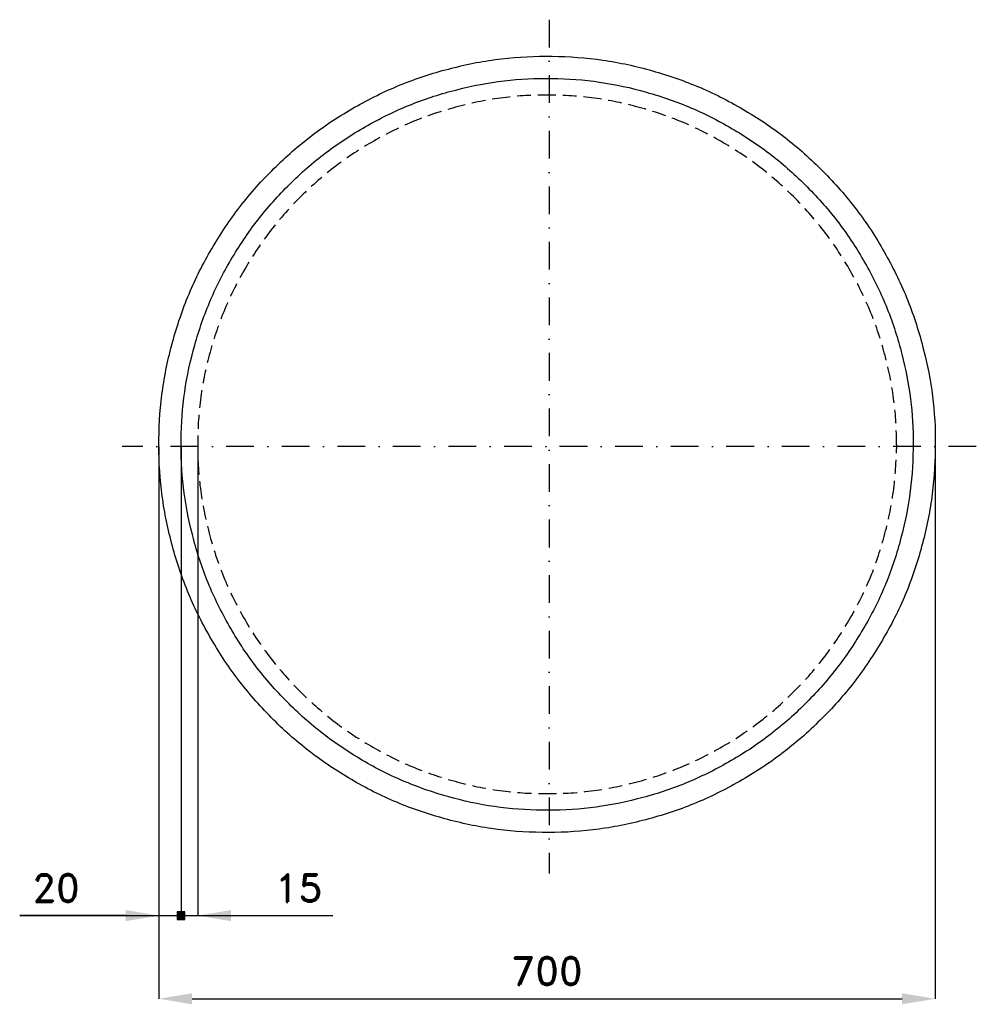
# Model space of a CAD drawing. Header units: millimetres. Extents: x -126 to 737, y -155 to 733.
import ezdxf

# ---------------------------------------------------------------- set-up
doc = ezdxf.new("R2010")
doc.units = ezdxf.units.MM
doc.header["$LTSCALE"] = 5
doc.linetypes.add('ČERCHOVANÁX2', pattern=[2, 1, -0.5, 0, -0.5])
doc.linetypes.add('ČÁRKOVANÁX2', pattern=[1.5, 1, -0.5])
doc.layers.add('Kóty', color=2, linetype='Continuous')
doc.layers.add('Značka', color=7, linetype='Continuous')
doc.styles.get("Standard").update_dxf_attribs({"font": 'romand.shx', "height": 25})
doc.dimstyles.get("Standard").update_dxf_attribs({"dimtxt": 25, "dimasz": 30, "dimexe": 0.18, "dimexo": 0.0625, "dimgap": 12.5, "dimtad": 1, "dimdec": 0, "dimzin": 0, "dimdsep": 46, "dimtxsty": 'Standard', "dimcen": 0.09, "dimadec": 0, "dimazin": 0, "dimtfac": 1, "dimtdec": 0, "dimtofl": 0, "dimtmove": 0, "dimatfit": 3, "dimfxl": 1, "dimtolj": 1, "dimtzin": 0, "dimarcsym": 0})

# ---------------------------------------------------------------- blocks, each defined once
blk = doc.blocks.new('*D0')
at = {"layer": 'Defpoints', "color": 0, "transparency": 16777216}
for p in [(-0.04, 347.95), (700, 348.85), (700, -150.04)]:
    blk.add_point(p, dxfattribs=at)
at = {"layer": 'Kóty', "color": 0, "lineweight": -2, "transparency": 16777216}
for p, q in [((-0.04, 347.88), (-0.04, -150.22)), ((700, 348.79), (700, -150.22)), ((29.96, -150.04), (670, -150.04))]:
    blk.add_line(p, q, dxfattribs=at)
at = {"layer": 'Kóty', "color": 0, "transparency": 16777216}
for points in [[(29.96, -145.04), (29.96, -155.04), (-0.04, -150.04)], [(670, -145.04), (670, -155.04), (700, -150.04)]]:
    blk.add_solid(points, dxfattribs=at)
at = {"layer": 'Kóty', "color": 0, "transparency": 16777216, "insert": (349.98, -125.04), "char_height": 25, "attachment_point": 5}
blk.add_mtext('\\A1;700', dxfattribs=at)

msp = doc.modelspace()

# ---------------------------------------------------------------- hatches: boundary and pattern name
at = {"layer": 'Kóty'}
h = msp.add_hatch(color=256, dxfattribs=at)
h.dxf.hatch_style = 1
h.paths.add_polyline_path([(16.47, -78.54), (23.47, -78.54), (23.47, -71.54), (16.47, -71.54)])

# ---------------------------------------------------------------- linework, layer by layer
for p, q in [((-0.04, 347.82), (-0.04, -75.22)), ((19.97, 347.95), (19.97, -75.22)), ((19.97, 347.82), (19.97, -79.08)), ((34.97, 347.88), (34.97, -75.22)), ((-125.51, -75.04), (156.87, -75.04)), ((-30.04, -75.04), (-125.51, -75.04))]:
    msp.add_line(p, q, dxfattribs=at)
msp.add_lwpolyline([(16.47, -78.54), (23.47, -78.54), (23.47, -71.54), (16.47, -71.54)], close=True, dxfattribs=at)
for points in [[(-30.04, -70.04), (-30.04, -80.04), (-0.04, -75.04)], [(64.97, -70.04), (64.97, -80.04), (34.97, -75.04)]]:
    msp.add_solid(points, dxfattribs=at)
at = {"layer": 'Značka', "color": 6, "linetype": 'ČERCHOVANÁX2', "lineweight": 25, "ltscale": 5}
for p, q in [((351.99, 733.01), (351.99, -36.99)), ((736.99, 348.01), (-33.01, 348.01))]:
    msp.add_line(p, q, dxfattribs=at)
at = {"layer": 'Značka', "color": 5}
for points in [[(700, 350), (699.99, 347.71), (699.97, 345.42, -0.032168), (696.49, 299.79, -0.035723), (686.86, 255, -0.036667), (671.83, 211.74, -0.034754), (650.79, 171.05, -0.034039), (624.96, 133.23, -0.034453), (594.23, 99.29, -0.03456), (559.51, 69.44, -0.034426), (521.02, 44.63, -0.034389), (479.75, 24.78, -0.034418), (436.15, 10.77, -0.034424), (391.16, 2.28, -0.034417), (345.42, 0.03, -0.034416), (299.76, 3.47, -0.034417), (255, 13.14, -0.034417), (211.78, 28.28, -0.034417), (171.05, 49.21, -0.034417), (133.22, 75.02, -0.034417), (99.29, 105.77, -0.034417), (69.44, 140.5, -0.034417), (44.63, 178.98, -0.034417), (24.78, 220.25, -0.034417), (10.77, 263.85, -0.034417), (2.28, 308.84, -0.034417), (0.03, 354.58, -0.034417), (3.47, 400.24, -0.034417), (13.14, 445, -0.034417), (28.28, 488.22, -0.034417), (49.21, 528.95, -0.034417), (75.02, 566.78, -0.034416), (105.77, 600.71, -0.034418), (140.5, 630.56, -0.034417), (178.98, 655.37, -0.034415), (220.25, 675.22, -0.034415), (263.85, 689.23, -0.034415), (308.84, 697.72, -0.034416), (354.58, 699.97, -0.034417), (400.24, 696.53, -0.034417), (445, 686.86, -0.034417), (488.22, 671.71, -0.034417), (528.95, 650.79, -0.034417), (566.77, 624.98, -0.034407), (600.71, 594.23, -0.034414), (630.57, 559.5, -0.034488), (655.37, 521.02, -0.034419), (675.2, 479.76, -0.034077), (689.23, 436.15, -0.03279), (697.51, 393.38, -0.034265), (700, 350)], [(680, 350), (679.99, 347.84), (679.97, 345.68, -0.032166), (676.69, 302.66, -0.035722), (667.61, 260.42, -0.036665), (653.44, 219.64, -0.034754), (633.6, 181.27, -0.034039), (609.25, 145.61, -0.034453), (580.27, 113.62, -0.03456), (547.54, 85.47, -0.034426), (511.24, 62.08, -0.034389), (472.33, 43.36, -0.034418), (431.23, 30.15, -0.034424), (388.8, 22.14, -0.034417), (345.68, 20.03, -0.034416), (302.63, 23.27, -0.034417), (260.42, 32.39, -0.034417), (219.68, 46.67, -0.034416), (181.27, 66.39, -0.034417), (145.61, 90.73, -0.034417), (113.62, 119.73, -0.034417), (85.47, 152.47, -0.034417), (62.08, 188.75, -0.034417), (43.36, 227.66, -0.034417), (30.15, 268.77, -0.034417), (22.15, 311.2, -0.034417), (20.03, 354.32, -0.034417), (23.27, 397.37, -0.034417), (32.39, 439.57, -0.034417), (46.67, 480.32, -0.034416), (66.39, 518.73, -0.034417), (90.73, 554.39, -0.034418), (119.73, 586.38, -0.034417), (152.47, 614.53, -0.034415), (188.75, 637.92, -0.034416), (227.66, 656.64, -0.034417), (268.77, 669.85, -0.034418), (311.2, 677.85, -0.034417), (354.32, 679.97, -0.034417), (397.37, 676.73, -0.034417), (439.57, 667.61, -0.034415), (480.32, 653.33, -0.034416), (518.73, 633.6, -0.034418), (554.39, 609.27, -0.034406), (586.38, 580.27, -0.034413), (614.53, 547.53, -0.034487), (637.92, 511.24, -0.034418), (656.62, 472.35, -0.034077), (669.85, 431.23, -0.032792), (677.65, 390.9, -0.034265), (680, 350)]]:
    msp.add_lwpolyline(points, format="xyb", dxfattribs=at)
at = {"layer": 'Značka', "color": 6, "linetype": 'ČÁRKOVANÁX2', "ltscale": 2.5}
msp.add_lwpolyline([(665, 350), (664.99, 347.94), (664.97, 345.88, -0.032166), (661.84, 304.81, -0.035723), (653.17, 264.5, -0.036664), (639.64, 225.56, -0.034752), (620.71, 188.94, -0.03404), (597.47, 154.9, -0.034454), (569.8, 124.36, -0.034561), (538.56, 97.49, -0.034427), (503.92, 75.16, -0.03439), (466.77, 57.3, -0.034418), (427.54, 44.69, -0.034424), (387.04, 37.05, -0.034417), (345.88, 35.03, -0.034416), (304.78, 38.12, -0.034417), (264.5, 46.83, -0.034416), (225.6, 60.45, -0.034416), (188.94, 79.29, -0.034417), (154.9, 102.52, -0.034417), (124.36, 130.2, -0.034416), (97.5, 161.45, -0.034417), (75.16, 196.08, -0.034417), (57.3, 233.22, -0.034416), (44.69, 272.46, -0.034417), (37.05, 312.96, -0.034417), (35.03, 354.12, -0.034417), (38.12, 395.22, -0.034417), (46.83, 435.5, -0.034416), (60.45, 474.4, -0.034416), (79.29, 511.06, -0.034417), (102.52, 545.1, -0.034416), (130.2, 575.63, -0.034418), (161.45, 602.5, -0.034418), (196.08, 624.84, -0.034417), (233.22, 642.7, -0.034417), (272.46, 655.31, -0.034417), (312.96, 662.95, -0.034415), (354.12, 664.97, -0.034418), (395.22, 661.87, -0.034418), (435.5, 653.17, -0.034415), (474.4, 639.54, -0.034419), (511.06, 620.71, -0.034418), (545.1, 597.48, -0.034405), (575.63, 569.8, -0.034413), (602.51, 538.55, -0.034487), (624.84, 503.92, -0.034419), (642.68, 466.79, -0.034075), (655.31, 427.54, -0.032791), (662.76, 389.05, -0.034265), (665, 350)], format="xyb", dxfattribs=at)

# ---------------------------------------------------------------- texts
at = {"layer": 'Kóty', "char_height": 25, "attachment_point": 5}
for s, insert in [('\\A1;20', (-92.77, -50.04)), ('\\A1;15', (125.92, -50.04))]:
    msp.add_mtext(s, dxfattribs=dict(at, insert=insert))

# ---------------------------------------------------------------- dimensions: what is measured, and where the dimension line sits
at = {"layer": 'Kóty'}
dim = msp.add_linear_dim(base=(700, -150.04), p1=(-0.04, 347.95), p2=(700, 348.85), dimstyle='Standard', dxfattribs=at)
dim.commit()
dim.dimension.update_dxf_attribs({"geometry": '*D0', "text_midpoint": (349.98, -125.04)})

doc.saveas('drawing.dxf')
